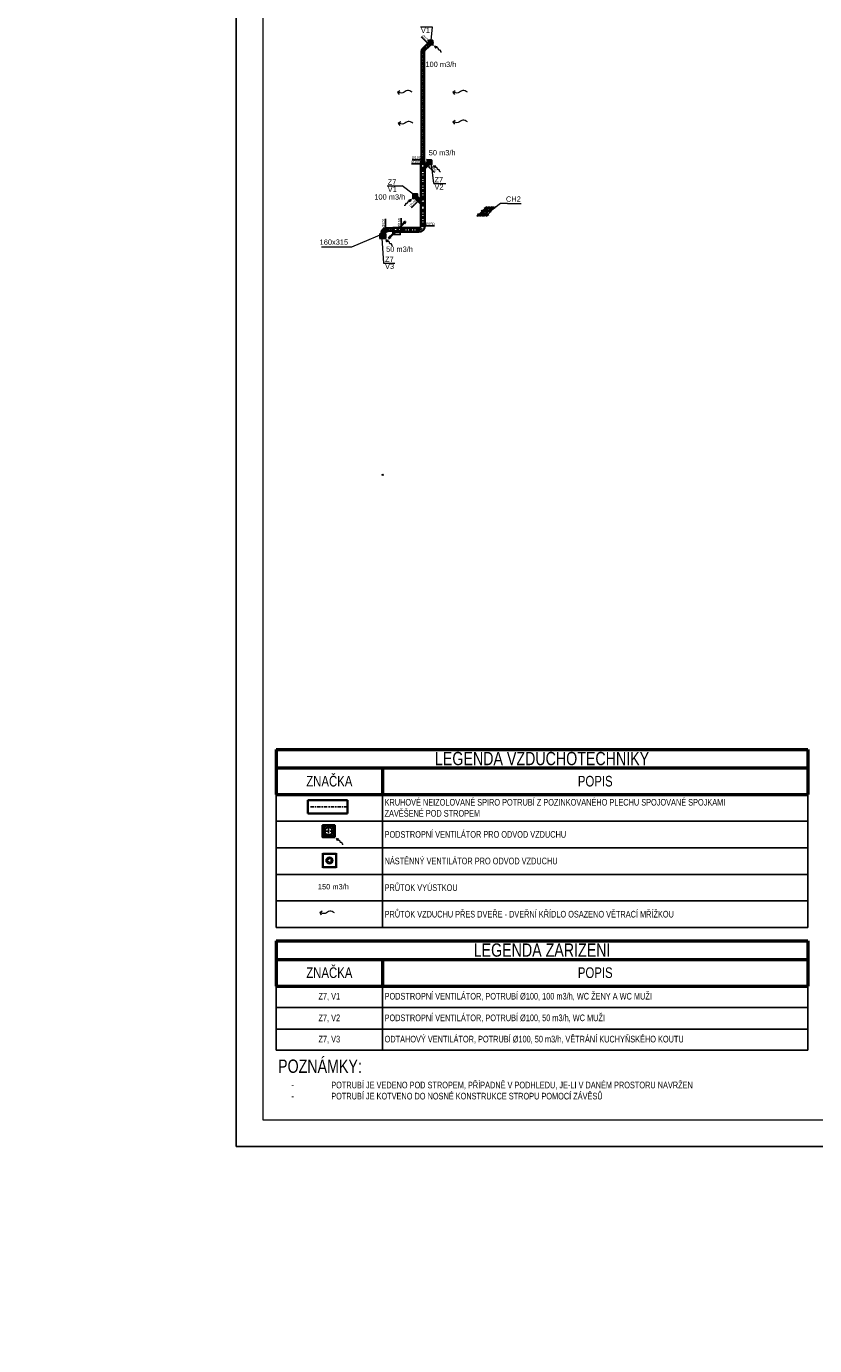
# Model space of a CAD drawing. Header units: millimetres. Extents: x 879679 to 2307614, y -211319 to 627407.
# Tile 26 of 36: x 1215336 to 1244978, y -203868 to -154266. Entities that reach past the tile are written whole.
import ezdxf
from ezdxf.enums import TextEntityAlignment as Align

# ---------------------------------------------------------------- set-up
doc = ezdxf.new("R2010")
doc.units = ezdxf.units.MM
doc.header["$LTSCALE"] = 10
doc.linetypes.add('DASHDOT', pattern=[25.4, 12.7, -6.35, 0, -6.35])
doc.linetypes.add('DASHED', pattern=[19.05, 12.7, -6.35])
doc.layers.add('AA_FORMÁTY NETISK', color=40, linetype='Continuous', plot=False)
for name, color, linetype, lineweight in [('AA_FORMÁTY TISK', 7, 'Continuous', 15), ('AA_ROZPISKY', 7, 'Continuous', 15), ('CKSTENY_REZ', 6, 'Continuous', 50), ('Kóty_obecně', 7, 'Continuous', 25), ('Standard', 7, 'Continuous', 25), ('VZT-komponenty', 30, 'Continuous', 35), ('VZT-potrubi', 30, 'Continuous', 35), ('VZT-sipky', 50, 'Continuous', 15), ('ZAM_-_POHLEDY_Pero_č.__2', 7, 'Continuous', 13)]:
    doc.layers.add(name, color=color, linetype=linetype, lineweight=lineweight)
doc.layers.add('VZT-potrubi-popis', color=7, linetype='Continuous')
doc.styles.add('Arial_CE', font='arial.ttf')
doc.styles.get("Standard").update_dxf_attribs({"font": 'ic-simplex.shx', "width": 0.8})

# ---------------------------------------------------------------- blocks, each defined once
blk = doc.blocks.new('*U93')
at = {"color": 2, "linetype": 'DASHDOT', "lineweight": 25}
for p, q in [((-106, 0), (106, 0)), ((0, 106), (0, -106))]:
    blk.add_line(p, q, dxfattribs=at)
at = {"color": 0, "linetype": 'ByBlock', "lineweight": -2}
for radius in [75.6, 50]:
    blk.add_circle((0, 0), radius, dxfattribs=at)
blk = doc.blocks.new('*U111')
at = {"color": 0, "linetype": 'ByBlock', "lineweight": -2}
for p, q in [((100, 100), (0, 100)), ((0, 0), (0, 100)), ((0, 0), (100, 0))]:
    blk.add_line(p, q, dxfattribs=at)
at = {"color": 2, "linetype": 'DASHDOT', "lineweight": 25}
for p, q in [((0, 50), (250, 50)), ((100, 200), (100, -100))]:
    blk.add_line(p, q, dxfattribs=at)
at = {"color": 2, "linetype": 'DASHED', "lineweight": 25}
for centre, radius, start, end in [((100, 50), 50, 90, 270), ((150, 50), 70.7, 135, 225)]:
    blk.add_arc(centre, radius, start, end, dxfattribs=at)
at = {"color": 0, "linetype": 'ByBlock', "lineweight": -2}
blk.add_arc((100, 50), 50, 270, 90, dxfattribs=at)
blk = doc.blocks.new('*U85', base_point=(28, -713))
at = {"linetype": 'ByBlock'}
blk.add_hatch(color=0, dxfattribs=at).paths.add_polyline_path([(791, -713), (614, -619), (614, -808)])
at = {"color": 0, "linetype": 'ByBlock', "lineweight": -2}
for p, q in [((551, -713), (614, -713)), ((791, -713), (614, -619)), ((614, -619), (614, -808)), ((791, -713), (614, -808))]:
    blk.add_line(p, q, dxfattribs=at)
blk.add_lwpolyline([(551, -713), (527, -744), (503, -758), (479, -760), (455, -751), (432, -737), (410, -721), (388, -706), (367, -696), (348, -693), (329, -696), (311, -705), (293, -716), (276, -728), (260, -738), (243, -746), (227, -749), (211, -746), (195, -738), (179, -727), (162, -713), (146, -700), (130, -689), (114, -681), (98, -678), (81, -681), (65, -689), (49, -699), (32, -711), (28, -713)], dxfattribs=at)
blk = doc.blocks.new('*U122', base_point=(250, 150))
at = {"color": 0, "linetype": 'ByBlock', "lineweight": -2}
for p, q in [((0, 150), (0, 0)), ((0, 150), (67, 150)), ((250, 0), (0, 0)), ((67, 150), (167, 250)), ((167, 250), (238, 180)), ((238, 180), (208, 150)), ((208, 150), (250, 150)), ((250, 150), (250, 0))]:
    blk.add_line(p, q, dxfattribs=at)
at = {"color": 2, "linetype": 'DASHDOT', "lineweight": 25}
for p, q in [((0, 75), (250, 75)), ((202, 215), (63, 75))]:
    blk.add_line(p, q, dxfattribs=at)
at = {"color": 0, "linetype": 'ByBlock', "lineweight": -2}
blk.add_arc((138, 291), 158, 243.4349, 296.5651, dxfattribs=at)
blk = doc.blocks.new('*U123', base_point=(50, 50))
at = {"color": 0, "linetype": 'ByBlock', "lineweight": -2}
for p, q in [((0, 100), (0, 0)), ((50, 100), (0, 100)), ((0, 0), (50, 0)), ((50, 0), (50, 100))]:
    blk.add_line(p, q, dxfattribs=at)
at = {"color": 2, "linetype": 'DASHDOT', "lineweight": 25}
blk.add_line((0, 50), (50, 50), dxfattribs=at)
blk = doc.blocks.new('*U124', base_point=(115.96, 50))
at = {"color": 0, "linetype": 'ByBlock', "lineweight": -2}
for p, q in [((0, 100), (0, 0)), ((115.96, 100), (0, 100)), ((0, 0), (115.96, 0)), ((115.96, 0), (115.96, 100))]:
    blk.add_line(p, q, dxfattribs=at)
at = {"color": 2, "linetype": 'DASHDOT', "lineweight": 25}
blk.add_line((0, 50), (115.96, 50), dxfattribs=at)
blk = doc.blocks.new('*U125', base_point=(0, -75))
at = {"color": 0, "linetype": 'ByBlock', "lineweight": -2}
for p, q in [((0, 75), (150, 50)), ((0, 75), (0, -75)), ((0, 75), (0, 75)), ((150, 50), (150, -50)), ((150, 50), (150, 50)), ((150, -50), (0, -75)), ((0, -75), (0, -75)), ((150, -50), (150, -50))]:
    blk.add_line(p, q, dxfattribs=at)
at = {"color": 2, "linetype": 'DASHDOT', "lineweight": 25}
blk.add_line((0, 0), (150, 0), dxfattribs=at)
blk = doc.blocks.new('*U126')
at = {"linetype": 'ByBlock'}
for points in [[(45, 270), (0, 315), (0, 0)], [(160, 315), (0, 315), (45, 270)]]:
    blk.add_hatch(color=0, dxfattribs=at).paths.add_polyline_path(points)
at = {"color": 0, "linetype": 'ByBlock', "lineweight": -2}
for p, q in [((0, 0), (0, 315)), ((0, 315), (160, 315)), ((45, 270), (0, 0)), ((160, 0), (0, 0)), ((160, 315), (45, 270)), ((160, 315), (160, 0))]:
    blk.add_line(p, q, dxfattribs=at)
blk = doc.blocks.new('*U127', base_point=(0, 50))
at = {"color": 0, "lineweight": -2}
for p, q in [((0, 150), (0, 50)), ((0, 150), (0, 150)), ((0, 50), (0, 50)), ((50, 0), (150, 0)), ((50, 0), (50, 0)), ((150, 0), (150, 0))]:
    blk.add_line(p, q, dxfattribs=at)
at = {"color": 2, "linetype": 'DASHDOT', "lineweight": 25}
for p, q in [((0, 100), (0, 100)), ((100, 0), (100, 0))]:
    blk.add_line(p, q, dxfattribs=at)
at = {"color": 0, "lineweight": -2}
for radius in [150, 50]:
    blk.add_arc((0, 0), radius, 0, 90, dxfattribs=at)
at = {"color": 2, "linetype": 'DASHDOT', "lineweight": 25}
blk.add_arc((0, 0), 100, 0, 90, dxfattribs=at)
blk = doc.blocks.new('*U128', base_point=(0, 50))
at = {"color": 0, "linetype": 'ByBlock', "lineweight": -2}
for p, q in [((0, 100), (0, 0)), ((273.265, 100), (0, 100)), ((0, 0), (273.265, 0)), ((273.265, 0), (273.265, 100))]:
    blk.add_line(p, q, dxfattribs=at)
at = {"color": 2, "linetype": 'DASHDOT', "lineweight": 25}
blk.add_line((0, 50), (273.265, 50), dxfattribs=at)
blk = doc.blocks.new('*U131', base_point=(0, 75))
at = {"color": 0, "lineweight": -2}
for p, q in [((0, 225), (0, 75)), ((0, 225), (0, 225)), ((0, 75), (0, 75)), ((75, 0), (225, 0)), ((75, 0), (75, 0)), ((225, 0), (225, 0))]:
    blk.add_line(p, q, dxfattribs=at)
at = {"color": 2, "linetype": 'DASHDOT', "lineweight": 25}
for p, q in [((0, 150), (0, 150)), ((150, 0), (150, 0))]:
    blk.add_line(p, q, dxfattribs=at)
at = {"color": 0, "lineweight": -2}
for radius in [225, 75]:
    blk.add_arc((0, 0), radius, 0, 90, dxfattribs=at)
at = {"color": 2, "linetype": 'DASHDOT', "lineweight": 25}
blk.add_arc((0, 0), 150, 0, 90, dxfattribs=at)
blk = doc.blocks.new('*U132', base_point=(0, 75))
at = {"color": 0, "linetype": 'ByBlock', "lineweight": -2}
for p, q in [((0, 150), (0, 0)), ((666.168, 150), (0, 150)), ((0, 0), (666.168, 0)), ((666.168, 0), (666.168, 150))]:
    blk.add_line(p, q, dxfattribs=at)
at = {"color": 2, "linetype": 'DASHDOT', "lineweight": 25}
blk.add_line((0, 75), (666.168, 75), dxfattribs=at)
blk = doc.blocks.new('*U133', base_point=(760.127, 75))
at = {"color": 0, "linetype": 'ByBlock', "lineweight": -2}
for p, q in [((0, 150), (0, 0)), ((760.127, 150), (0, 150)), ((0, 0), (760.127, 0)), ((760.127, 0), (760.127, 150))]:
    blk.add_line(p, q, dxfattribs=at)
at = {"color": 2, "linetype": 'DASHDOT', "lineweight": 25}
blk.add_line((0, 75), (760.127, 75), dxfattribs=at)
blk = doc.blocks.new('*U134', base_point=(1078.273, 75))
at = {"color": 0, "linetype": 'ByBlock', "lineweight": -2}
for p, q in [((0, 150), (0, 0)), ((1078.273, 150), (0, 150)), ((0, 0), (1078.273, 0)), ((1078.273, 0), (1078.273, 150))]:
    blk.add_line(p, q, dxfattribs=at)
at = {"color": 2, "linetype": 'DASHDOT', "lineweight": 25}
blk.add_line((0, 75), (1078.273, 75), dxfattribs=at)
blk = doc.blocks.new('*U135', base_point=(71, 71))
at = {"color": 0, "lineweight": -2}
for p, q in [((106, 106), (35, 35)), ((35, 35), (35, 35)), ((50, 0), (150, 0)), ((50, 0), (50, 0)), ((106, 106), (106, 106)), ((150, 0), (150, 0))]:
    blk.add_line(p, q, dxfattribs=at)
at = {"color": 2, "linetype": 'DASHDOT', "lineweight": 25}
for p, q in [((71, 71), (71, 71)), ((100, 0), (100, 0))]:
    blk.add_line(p, q, dxfattribs=at)
at = {"color": 0, "lineweight": -2}
for radius in [50, 150]:
    blk.add_arc((0, 0), radius, 0, 45, dxfattribs=at)
at = {"color": 2, "linetype": 'DASHDOT', "lineweight": 25}
blk.add_arc((0, 0), 100, 0, 45, dxfattribs=at)
blk = doc.blocks.new('*U136', base_point=(0, 50))
at = {"color": 0, "linetype": 'ByBlock', "lineweight": -2}
for p, q in [((0, 100), (0, 0)), ((4071, 100), (0, 100)), ((0, 0), (4071, 0)), ((4071, 0), (4071, 100))]:
    blk.add_line(p, q, dxfattribs=at)
at = {"color": 2, "linetype": 'DASHDOT', "lineweight": 25}
blk.add_line((0, 50), (4071, 50), dxfattribs=at)
blk = doc.blocks.new('*U137', base_point=(270, 50))
at = {"color": 0, "linetype": 'ByBlock', "lineweight": -2}
for p, q in [((0, 100), (0, 0)), ((270, 100), (0, 100)), ((0, 0), (270, 0)), ((270, 0), (270, 100))]:
    blk.add_line(p, q, dxfattribs=at)
at = {"color": 2, "linetype": 'DASHDOT', "lineweight": 25}
blk.add_line((0, 50), (270, 50), dxfattribs=at)
blk = doc.blocks.new('*U103', base_point=(137, -614))
at = {"color": 0, "linetype": 'ByBlock', "lineweight": -2}
for p, q in [((137, -614), (586, -614)), ((586, -614), (485, -589)), ((586, -614), (485, -639))]:
    blk.add_line(p, q, dxfattribs=at)
blk = doc.blocks.new('*U390', base_point=(75, 0))
at = {"color": 0, "linetype": 'ByBlock', "lineweight": -2}
for p, q in [((0, 224), (0, -24)), ((150, 200), (0, 200)), ((0, 0), (150, 0)), ((150, -24), (150, 224))]:
    blk.add_line(p, q, dxfattribs=at)
at = {"color": 2, "linetype": 'ByBlock', "lineweight": 25}
for p, q in [((125, 100), (50, 143)), ((50, 143), (50, 57)), ((50, 57), (125, 100))]:
    blk.add_line(p, q, dxfattribs=at)
blk.add_circle((75, 100), 50, dxfattribs=at)
blk = doc.blocks.new('*U422')
at = {"color": 2, "linetype": 'DASHDOT', "lineweight": 25}
for p, q in [((-257, 0), (257, 0)), ((0, 257), (0, -257))]:
    blk.add_line(p, q, dxfattribs=at)
at = {"color": 0, "linetype": 'ByBlock', "lineweight": -2}
for radius in [227, 150]:
    blk.add_circle((0, 0), radius, dxfattribs=at)
blk = doc.blocks.new('*T431')
at = {"layer": 'Kóty_obecně', "color": 6, "linetype": 'ByBlock', "lineweight": 50, "transparency": 16777216}
for p, q in [((0, 0), (20000, 0)), ((0, 0), (0, -1700)), ((20000, 0), (20000, -1700)), ((0, -700), (20000, -700)), ((4000, -700), (4000, -1700)), ((0, -1700), (20000, -1700))]:
    blk.add_line(p, q, dxfattribs=at)
at = {"layer": 'Kóty_obecně', "color": 0, "linetype": 'ByBlock', "lineweight": -2, "transparency": 16777216}
for p, q in [((0, -1700), (0, -6700)), ((4000, -1700), (4000, -6700)), ((20000, -1700), (20000, -6700)), ((0, -2700), (20000, -2700)), ((0, -3700), (20000, -3700)), ((0, -4700), (20000, -4700)), ((0, -5700), (20000, -5700)), ((0, -6700), (20000, -6700))]:
    blk.add_line(p, q, dxfattribs=at)
at = {"layer": 'Kóty_obecně', "color": 0, "transparency": 16777216}
for s, insert, char_height, width, attachment_point in [('{\\Fc:\\program files\\ab studio\\cadkonplus 2018\\2018\\fonts\\ic-simplex|c238;LEGENDA VZDUCHOTECHNIKY}', (10000, -350), 500, 19997, 5), ('Z{\\Fc:\\program files\\ab studio\\cadkonplus 2018\\2018\\fonts\\ic-simplex|c238;NAČKA}', (2000, -1200), 400, 3997, 5), ('P{\\Fc:\\program files\\ab studio\\cadkonplus 2018\\2018\\fonts\\ic-simplex|c238;OPIS}', (12000, -1200), 400, 15997, 5), ('{\\Fc:\\program files\\ab studio\\cadkonplus 2018\\2018\\fonts\\ic-simplex|c238; KRUHOVÉ NEIZOLOVANÉ SPIRO POTRUBÍ Z POZINKOVANÉHO PLECHU SPOJOVANÉ SPOJKAMI\\P ZAVĚŠENÉ POD STROPEM}', (4001.5, -2200), 250, 15997, 4), ('{\\Fc:\\program files\\ab studio\\cadkonplus 2018\\2018\\fonts\\ic-simplex|c238; PODSTROPNÍ VENTILÁTOR PRO ODVOD VZDUCHU}', (4001.5, -3200), 250, 15997, 4), ('{\\Fc:\\program files\\ab studio\\cadkonplus 2018\\2018\\fonts\\ic-simplex|c238; NÁSTĚNNÝ VENTILÁTOR PRO ODVOD VZDUCHU}', (4001.5, -4200), 250, 15997, 4), ('{\\Fc:\\program files\\ab studio\\cadkonplus 2018\\2018\\fonts\\ic-simplex|c238; PRŮTOK VYÚSTKOU}', (4001.5, -5200), 250, 15997, 4), ('{\\Fc:\\program files\\ab studio\\cadkonplus 2018\\2018\\fonts\\ic-simplex|c238; PRŮTOK VZDUCHU PŘES DVEŘE - DVEŘNÍ KŘÍDLO OSAZENO VĚTRACÍ MŘÍŽKOU}', (4001.5, -6200), 250, 15997, 4)]:
    blk.add_mtext(s, dxfattribs=dict(at, insert=insert, char_height=char_height, width=width, attachment_point=attachment_point))
blk = doc.blocks.new('*U428')
at = {"color": 0, "linetype": 'ByBlock', "lineweight": -2}
for p, q in [((0, 500), (0, 0)), ((1500, 500), (0, 500)), ((1500, 0), (1500, 500)), ((0, 0), (1500, 0))]:
    blk.add_line(p, q, dxfattribs=at)
at = {"color": 2, "linetype": 'DASHDOT', "lineweight": 25}
blk.add_line((0, 250), (1500, 250), dxfattribs=at)
blk = doc.blocks.new('*U426', base_point=(250, 0))
at = {"color": 0, "linetype": 'ByBlock', "lineweight": -2}
for p, q in [((0, 524), (0, -24)), ((500, 500), (0, 500)), ((500, -24), (500, 524)), ((0, 0), (500, 0))]:
    blk.add_line(p, q, dxfattribs=at)
at = {"color": 2, "linetype": 'ByBlock', "lineweight": 25}
for p, q in [((375, 250), (188, 358)), ((188, 358), (188, 142)), ((188, 142), (375, 250))]:
    blk.add_line(p, q, dxfattribs=at)
blk.add_circle((250, 250), 125, dxfattribs=at)
blk = doc.blocks.new('*T445')
at = {"layer": 'Kóty_obecně', "color": 6, "linetype": 'ByBlock', "lineweight": 50, "transparency": 16777216}
for p, q in [((0, 0), (20000, 0)), ((0, 0), (0, -1700)), ((20000, 0), (20000, -1700)), ((0, -700), (20000, -700)), ((4000, -700), (4000, -1700)), ((0, -1700), (20000, -1700))]:
    blk.add_line(p, q, dxfattribs=at)
at = {"layer": 'Kóty_obecně', "color": 0, "linetype": 'ByBlock', "lineweight": -2, "transparency": 16777216}
for p, q in [((0, -1700), (0, -4114)), ((4000, -1700), (4000, -4114)), ((20000, -1700), (20000, -4114)), ((0, -2513), (20000, -2513)), ((0, -3325), (20000, -3325)), ((0, -4114), (20000, -4114))]:
    blk.add_line(p, q, dxfattribs=at)
at = {"layer": 'Kóty_obecně', "color": 0, "transparency": 16777216}
for s, insert, char_height, width, attachment_point in [('{\\Fc:\\program files\\ab studio\\cadkonplus 2018\\2018\\fonts\\ic-simplex|c238;LEGENDA ZAŘÍZENÍ}', (10000, -350), 500, 19997, 5), ('Z{\\Fc:\\program files\\ab studio\\cadkonplus 2018\\2018\\fonts\\ic-simplex|c238;NAČKA}', (2000, -1200), 400, 3997, 5), ('P{\\Fc:\\program files\\ab studio\\cadkonplus 2018\\2018\\fonts\\ic-simplex|c238;OPIS}', (12000, -1200), 400, 15997, 5), ('{\\Fc:\\program files\\ab studio\\cadkonplus 2018\\2018\\fonts\\ic-simplex|c238;Z7, V1}', (2000, -2106), 250, 3997, 5), ('{\\Fc:\\program files\\ab studio\\cadkonplus 2018\\2018\\fonts\\ic-simplex|c238; PODSTROPNÍ VENTILÁTOR, POTRUBÍ Ø100, 100 m3/h, WC ŽENY A WC MUŽI}', (4002, -2106), 250, 15997, 4), ('{\\Fc:\\program files\\ab studio\\cadkonplus 2018\\2018\\fonts\\ic-simplex|c238;Z7, V2}', (2000, -2919), 250, 3997, 5), ('{\\Fc:\\program files\\ab studio\\cadkonplus 2018\\2018\\fonts\\ic-simplex|c238; PODSTROPNÍ VENTILÁTOR, POTRUBÍ Ø100, 50 m3/h, WC MUŽI}', (4002, -2919), 250, 15997, 4), ('{\\Fc:\\program files\\ab studio\\cadkonplus 2018\\2018\\fonts\\ic-simplex|c238;Z7, V3}', (2000, -3719), 250, 3997, 5), ('{\\Fc:\\program files\\ab studio\\cadkonplus 2018\\2018\\fonts\\ic-simplex|c238; ODTAHOVÝ VENTILÁTOR, POTRUBÍ Ø100, 50 m3/h, VĚTRÁNÍ KUCHYŇSKÉHO KOUTU}', (4002, -3719), 250, 15997, 4)]:
    blk.add_mtext(s, dxfattribs=dict(at, insert=insert, char_height=char_height, width=width, attachment_point=attachment_point))

msp = doc.modelspace()

# ---------------------------------------------------------------- linework, layer by layer
at = {"layer": 'AA_FORMÁTY NETISK'}
msp.add_lwpolyline([(1223228.5, -112281), (1223228.5, -196381), (1265228.5, -196381), (1265228.5, -112281)], close=True, dxfattribs=at)
at = {"layer": 'AA_FORMÁTY TISK'}
msp.add_lwpolyline([(1224228.5, -113281), (1224228.5, -195381), (1264228.5, -195381), (1264228.5, -113281)], close=True, dxfattribs=at)
at = {"layer": 'CKSTENY_REZ', "color": 0, "linetype": 'Continuous', "lineweight": 13}
for p, q in [((1227580.9, -162557.4), (1229117.9, -161906.5)), ((1226430.9, -162557.4), (1227580.9, -162557.4))]:
    msp.add_line(p, q, dxfattribs=at)
at = {"layer": 'Standard', "color": 0, "linetype": 'Continuous', "lineweight": 13, "ltscale": 1000}
for p, q in [((1230151.7, -154286), (1230601.7, -154286)), ((1230601.7, -154286), (1230539.8, -154799.8)), ((1230663.5, -160171.8), (1230569.4, -159444)), ((1230663.5, -160171.8), (1231113.5, -160171.8)), ((1228904.5, -160257.5), (1229472.9, -160257.5)), ((1229881.5, -160575.6), (1229472.9, -160257.5)), ((1232647.7, -161040.4), (1232287, -161401)), ((1232717.7, -161040.4), (1232357, -161401)), ((1232777.7, -161040.4), (1232417, -161401)), ((1232847.7, -161040.4), (1232487, -161401)), ((1232897.7, -161040.4), (1232537, -161401)), ((1232557.7, -161102.1), (1232647.7, -161040.4)), ((1232647.7, -161040.4), (1232587.6, -161128.5)), ((1232982.7, -161040.4), (1232622, -161401)), ((1232627.7, -161102.1), (1232717.7, -161040.4)), ((1232717.7, -161040.4), (1232657.6, -161128.5)), ((1232687.7, -161102.1), (1232777.7, -161040.4)), ((1232777.7, -161040.4), (1232717.6, -161128.5)), ((1232757.7, -161102.1), (1232847.7, -161040.4)), ((1232847.7, -161040.4), (1232787.6, -161128.5)), ((1233166.1, -160924.6), (1232788, -161210.1)), ((1232807.7, -161102.1), (1232897.7, -161040.4)), ((1232897.7, -161040.4), (1232837.6, -161128.5)), ((1232892.7, -161102.1), (1232982.7, -161040.4)), ((1232982.7, -161040.4), (1232922.6, -161128.5)), ((1233426.1, -160924.6), (1233166.1, -160924.6)), ((1233426.1, -160924.6), (1233941.7, -160924.6)), ((1232287, -161401), (1232344.6, -161290.5)), ((1232287, -161401), (1232397.5, -161343.4)), ((1232357, -161401), (1232414.6, -161290.5)), ((1232357, -161401), (1232467.5, -161343.4)), ((1232417, -161401), (1232474.6, -161290.5)), ((1232417, -161401), (1232527.5, -161343.4)), ((1232487, -161401), (1232544.6, -161290.5)), ((1232487, -161401), (1232597.5, -161343.4)), ((1232537, -161401), (1232594.6, -161290.5)), ((1232537, -161401), (1232647.5, -161343.4)), ((1232622, -161401), (1232679.6, -161290.5)), ((1232622, -161401), (1232732.5, -161343.4)), ((1228700.3, -162226.5), (1228762.4, -163163.1)), ((1228762.4, -163163.1), (1229192.4, -163163.1))]:
    msp.add_line(p, q, dxfattribs=at)
at = {"layer": 'Standard', "color": 0, "linetype": 'Continuous', "lineweight": 25}
for centre in [(1232478, -161210.1), (1232548, -161210.1), (1232608, -161210.1), (1232678, -161210.1), (1232728, -161210.1), (1232788, -161210.1)]:
    msp.add_circle(centre, 25, dxfattribs=at)
at = {"layer": 'Standard', "color": 0, "linetype": 'Continuous', "lineweight": 13}
msp.add_circle((1228735.2, -171126.5), 25, dxfattribs=at)
at = {"layer": 'VZT-komponenty', "color": 10}
for p, q in [((1228664.6, -162076.5), (1228694.6, -162076.5)), ((1228694.6, -162076.5), (1228694.6, -162006.5)), ((1228694.6, -162076.5), (1228824.6, -162076.5)), ((1228794.6, -162006.5), (1228794.6, -162076.5))]:
    msp.add_line(p, q, dxfattribs=at)
at = {"layer": 'VZT-komponenty'}
msp.add_line((1228694.6, -162006.5), (1228794.6, -162006.5), dxfattribs=at)
at = {"layer": 'VZT-komponenty', "color": 10}
for points in [[(1230464.8, -154799.2), (1230614.8, -154799.2), (1230614.8, -154949.2), (1230464.8, -154949.2)], [(1230420, -159294), (1230570, -159294), (1230570, -159444), (1230420, -159444)], [(1230031.5, -160575.6), (1229881.5, -160575.6), (1229881.5, -160725.6), (1230031.5, -160725.6)]]:
    msp.add_lwpolyline(points, close=True, dxfattribs=at)
at = {"layer": 'VZT-komponenty'}
msp.add_lwpolyline([(1226930, -184753.5), (1226476.1, -184753.5), (1226476.1, -184299.7), (1226930, -184299.7)], close=True, dxfattribs=at)
at = {"layer": 'VZT-potrubi-popis', "color": 2}
for p, q in [((1230433.7, -154910.2), (1230179.1, -154655.6)), ((1230174.1, -159428.1), (1229814.1, -159428.1)), ((1230199.1, -159278.1), (1229839.1, -159278.1)), ((1230424.3, -159511), (1230678.9, -159765.6)), ((1230073.9, -160839.3), (1229819.3, -161093.9)), ((1228844.6, -161856.5), (1228844.6, -161496.5)), ((1229432.9, -161841.5), (1229432.9, -161481.5)), ((1230324.1, -161766.5), (1230684.1, -161766.5))]:
    msp.add_line(p, q, dxfattribs=at)
at = {"layer": 'VZT-sipky', "ltscale": 1000}
for p, q in [((1229290.3, -156739.8), (1229384.7, -156677.6)), ((1229290.3, -156739.8), (1229350.8, -156831.7)), ((1231372.8, -156739.8), (1231467.2, -156677.6)), ((1231372.8, -156739.8), (1231433.4, -156831.7)), ((1229317.6, -157902.3), (1229412, -157840.2)), ((1229317.6, -157902.3), (1229378.1, -157994.2)), ((1231372.8, -157855), (1231467.2, -157792.9)), ((1231372.8, -157855), (1231433.4, -157946.9)), ((1226368.9, -187581.6), (1226465.4, -187522.9)), ((1226368.9, -187581.6), (1226426, -187675.6))]:
    msp.add_line(p, q, dxfattribs=at)
at = {"layer": 'VZT-sipky'}
for points, start_tangent, end_tangent in [([(1229838.8, -156739.8), (1229666.4, -156675), (1229496.3, -156766.3), (1229290.3, -156739.8)], (-0.8459276, 0.5332978), (-0.9460056, 0.3241504)), ([(1231921.4, -156739.8), (1231749, -156675), (1231578.8, -156766.3), (1231372.8, -156739.8)], (-0.8459276, 0.5332978), (-0.9460056, 0.3241504)), ([(1229866.1, -157902.3), (1229693.7, -157837.6), (1229523.5, -157928.8), (1229317.6, -157902.3)], (-0.8459276, 0.5332978), (-0.9460056, 0.3241504)), ([(1231921.4, -157855), (1231749, -157790.3), (1231578.8, -157881.5), (1231372.8, -157855)], (-0.8459276, 0.5332978), (-0.9460056, 0.3241504)), ([(1226917, -187601.4), (1226747.1, -187530.5), (1226573.7, -187615.5), (1226368.9, -187581.6)], (-0.8261171, 0.5634984), (-0.9336827, 0.3581015))]:
    msp.add_spline(points, degree=3, dxfattribs=dict(at, start_tangent=start_tangent, end_tangent=end_tangent))
at = {"layer": 'ZAM_-_POHLEDY_Pero_č.__2', "color": 10, "linetype": 'Continuous', "lineweight": 25}
msp.add_line((1228794.6, -162076.5), (1228824.6, -162076.5), dxfattribs=at)
at = {"layer": 'ZAM_-_POHLEDY_Pero_č.__2', "color": 0, "linetype": 'Continuous', "lineweight": 25}
msp.add_lwpolyline([(1229117.9, -162096.5), (1229117.9, -161956.5), (1229397.9, -161956.5), (1229397.9, -162096.5), (1229117.9, -162096.5)], close=True, dxfattribs=at)

# ---------------------------------------------------------------- block references
for name, p in [('*T431', (1224728.5, -181448.3)), ('*T445', (1224728.5, -188648.3))]:
    msp.add_blockref(name, p)
at = {"layer": 'VZT-komponenty', "color": 10}
for name, p, rotation in [('*U93', (1230539.8, -154874.8), 45.00000000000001), ('*U93', (1230495, -159369.6), 45.00000000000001), ('*U390', (1228844.6, -162151.5), 89.99999999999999)]:
    msp.add_blockref(name, p, dxfattribs=dict(at, rotation=rotation))
at = {"layer": 'VZT-komponenty', "color": 10, "xscale": -1, "rotation": 315}
msp.add_blockref('*U93', (1229956.5, -160651.2), dxfattribs=at)
at = {"layer": 'VZT-komponenty', "rotation": 180}
for name, p in [('*U422', (1226703.1, -184526.6)), ('*U426', (1226730.9, -185375.4))]:
    msp.add_blockref(name, p, dxfattribs=at)
at = {"layer": 'VZT-potrubi', "color": 10}
for name, p, rotation in [('*U111', (1230504.4, -154980.9), 45.00000000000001), ('*U135', (1230249.1, -155206.9), 135), ('*U136', (1230249.1, -159278.1), 90), ('*U137', (1230469.1, -154945.5), 44.99999999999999), ('*U111', (1230459.7, -159475.7), 45.00000000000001), ('*U125', (1230324.1, -159428.1), 90), ('*U134', (1230249.1, -159678.1), 90), ('*U123', (1230424.3, -159440.3), 44.99999999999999), ('*U124', (1230027.2, -160721.9), 134.9999999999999), ('*U122', (1230174.1, -160756.4), 90), ('*U133', (1230249.1, -161006.4), 90), ('*U103', (1229275.4, -161921.5), 44.99999999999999), ('*U127', (1228794.6, -162006.5), 90), ('*U103', (1229275.4, -161921.5), 225), ('*U126', (1229432.9, -161996.5), 90), ('*U132', (1230099.1, -161916.5), 180), ('*U131', (1230174.1, -161766.5), 270)]:
    msp.add_blockref(name, p, dxfattribs=dict(at, rotation=rotation))
at = {"layer": 'VZT-potrubi', "color": 10, "xscale": -1}
for name, p, rotation in [('*U122', (1230324.1, -159428.1), 270), ('*U111', (1229991.9, -160757.3), 315)]:
    msp.add_blockref(name, p, dxfattribs=dict(at, rotation=rotation))
at = {"layer": 'VZT-potrubi', "color": 10}
msp.add_blockref('*U128', (1228844.6, -161906.5), dxfattribs=at)
at = {"layer": 'VZT-potrubi', "rotation": 180}
msp.add_blockref('*U428', (1227415.5, -183362.4), dxfattribs=at)
at = {"layer": 'VZT-sipky'}
for p, xscale, yscale, zscale, rotation in [((1230949.5, -155225.2), 0.4529080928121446, 0.4529080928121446, 0.4529080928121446, 138.7689769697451), ((1230904.8, -159720), 0.4529080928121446, 0.4529080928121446, 0.4529080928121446, 138.7689769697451), ((1229546.7, -161001.6), -0.4529080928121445, 0.4529080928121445, 0.4529080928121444, 221.2310230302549), ((1229109.4, -162506.9), 0.4529080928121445, 0.4529080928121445, 0.4529080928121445, 138.7689769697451), ((1227250.1, -185021.3), 0.4529080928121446, 0.4529080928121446, 0.4529080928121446, 138.7689769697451)]:
    msp.add_blockref('*U85', p, dxfattribs=dict(at, xscale=xscale, yscale=yscale, zscale=zscale, rotation=rotation))

# ---------------------------------------------------------------- texts
at = {"layer": 'AA_ROZPISKY', "attachment_point": 1, "rotation": 359.99437}
for s, width, insert, char_height in [('\\pi473.33333;{\\W0.7;Lublaňská 1002/9, 120 00 Praha 2\\P\\pi420,t2420,2620;IČO: 29136440 | +420 736 630 021\\P\\pi736.66667,t2736.66667,4936.66667;www.ecoten.cz | info@ecoten.cz\\H1.2619x; }', 4800, (1092334, -190053.9), 200), ('\\pi473.33333;{\\W0.7;Lublaňská 1002/9, 120 00 Praha 2\\P\\pi420,t2420,2620;IČO: 29136440 | +420 736 630 021\\P\\pi736.66667,t2736.66667,4936.66667;www.ecoten.cz | info@ecoten.cz\\H1.2619x; }', 4800, (1175312.2, -190053.9), 200), ('\\pi1758.22222,t5678.22222;JTSK\\P\\pi545.77778,t4465.77778;± 0,00 = 343,48 m Bpv', 4000, (1078267, -193062.8), 186.667), ('\\pi1758.22222,t5678.22222;JTSK\\P\\pi545.77778,t4465.77778;± 0,00 = 343,48 m Bpv', 4000, (1161245.2, -193062.8), 186.667), ('\\pi1758.22222,t5678.22222;JTSK\\P\\pi545.77778,t4465.77778;± 0,00 = 343,48 m Bpv', 4000, (985077.6, -193888.2), 186.667)]:
    msp.add_mtext_dynamic_manual_height_columns(s, width=width, gutter_width=150, heights=[0], dxfattribs=dict(at, insert=insert, char_height=char_height))
at = {"layer": 'Kóty_obecně', "color": 0, "linetype": 'Continuous', "lineweight": 13, "char_height": 200, "attachment_point": 7, "style": 'Arial_CE'}
for s, insert, width in [('{\\fArial CE|i0|b0;\\H200.000000;\\W1.000000;\\C7;V1}\\P', (1230170.8, -154515.1), 443.333), ('{\\fArial CE|i0|b0;\\H200.000000;\\W1.000000;\\C7;100 m3/h}\\P', (1230342.3, -155795.7), 1270), ('{\\fArial CE|i0|b0;\\H200.000000;\\W1.000000;\\C7;50 m3/h}\\P', (1230467.3, -159117.5), 1113.333), ('{\\fArial CE|i0|b0;\\H200.000000;\\W1.000000;\\C7;Z7}\\P', (1228923.6, -160216.5), 426.667), ('{\\fArial CE|i0|b0;\\H200.000000;\\W1.000000;\\C7;V2}\\P', (1230682.6, -160400.9), 443.333), ('{\\fArial CE|i0|b0;\\H200.000000;\\W1.000000;\\C7;Z7}\\P', (1230682.6, -160130.9), 426.667), ('{\\fArial CE|i0|b0;\\H200.000000;\\W1.000000;\\C7;100 m3/h}\\P', (1228420.3, -160781.7), 1270), ('{\\fArial CE|i0|b0;\\H200.000000;\\W1.000000;\\C7;V1}\\P', (1228923.6, -160486.5), 443.333), ('{\\fArial CE|i0|b0;\\H200.000000;\\W1.000000;\\C7;CH2}\\P', (1233371.6, -160861.6), 663.333), ('{\\fArial CE|i0|b0;\\H200.000000;\\W1.000000;\\C7;160x315}\\P', (1226363.7, -162480.5), 1180), ('{\\fArial CE|i0|b0;\\H200.000000;\\W1.000000;\\C7;50 m3/h}\\P', (1228864, -162745.8), 1113.333), ('{\\fArial CE|i0|b0;\\H200.000000;\\W1.000000;\\C7;V3}\\P', (1228823.8, -163391.8), 443.333), ('{\\fArial CE|i0|b0;\\H200.000000;\\W1.000000;\\C7;Z7}\\P', (1228823.8, -163121.8), 426.667), ('{\\fArial CE|i0|b0;\\H200.000000;\\W1.000000;\\C7;150 m3/h}\\P', (1226299.1, -186716.4), 1270)]:
    msp.add_mtext(s, dxfattribs=dict(at, insert=insert, width=width))
at = {"layer": 'Kóty_obecně', "char_height": 500, "attachment_point": 1}
for width, insert in [(19725.641, (1078251.5, -185098.4)), (18815.047, (965651.5, -188856.8)), (18815.047, (1224801.8, -193111.8)), (18815.047, (1140818.3, -193158.5))]:
    msp.add_mtext_dynamic_manual_height_columns('{\\Fc:\\program files\\ab studio\\cadkonplus 2018\\2018\\fonts\\ic-simplex|c238;POZNÁMKY:\\P\\pi-1500,l2000,t2000;\\H0.5x;-^IPOTRUBÍ JE VEDENO POD STROPEM, PŘÍPADNĚ V PODHLEDU, JE-LI V DANÉM PROSTORU NAVRŽEN\\P-^IPOTRUBÍ JE KOTVENO DO NOSNÉ KONSTRUKCE STROPU POMOCÍ ZÁVĚSŮ}', width=width, gutter_width=500, heights=[0], dxfattribs=dict(at, insert=insert))
at = {"layer": 'VZT-potrubi-popis', "color": 3, "width": 0.8}
for rotation, p in [(315, (1230196.8, -154638)), (45, (1229801.6, -161076.2))]:
    msp.add_text('%%c100', height=100, rotation=rotation, dxfattribs=at).set_placement(p)
for s, p in [('%%c100', (1229839.1, -159253.1)), ('%%c150', (1229814.1, -159403.1))]:
    msp.add_text(s, height=100, dxfattribs=at).set_placement(p)
for s, rotation, p in [('%%c100', 315, (1230696.5, -159747.9)), ('%%c100', 90, (1228819.6, -161496.5)), ('%%c150', 90, (1229407.9, -161481.5))]:
    msp.add_text(s, height=100, rotation=rotation, dxfattribs=at).set_placement(p, align=Align.RIGHT)
msp.add_text('%%c150', height=100, dxfattribs=at).set_placement((1230684.1, -161741.5), align=Align.RIGHT)

doc.saveas('drawing.dxf')
